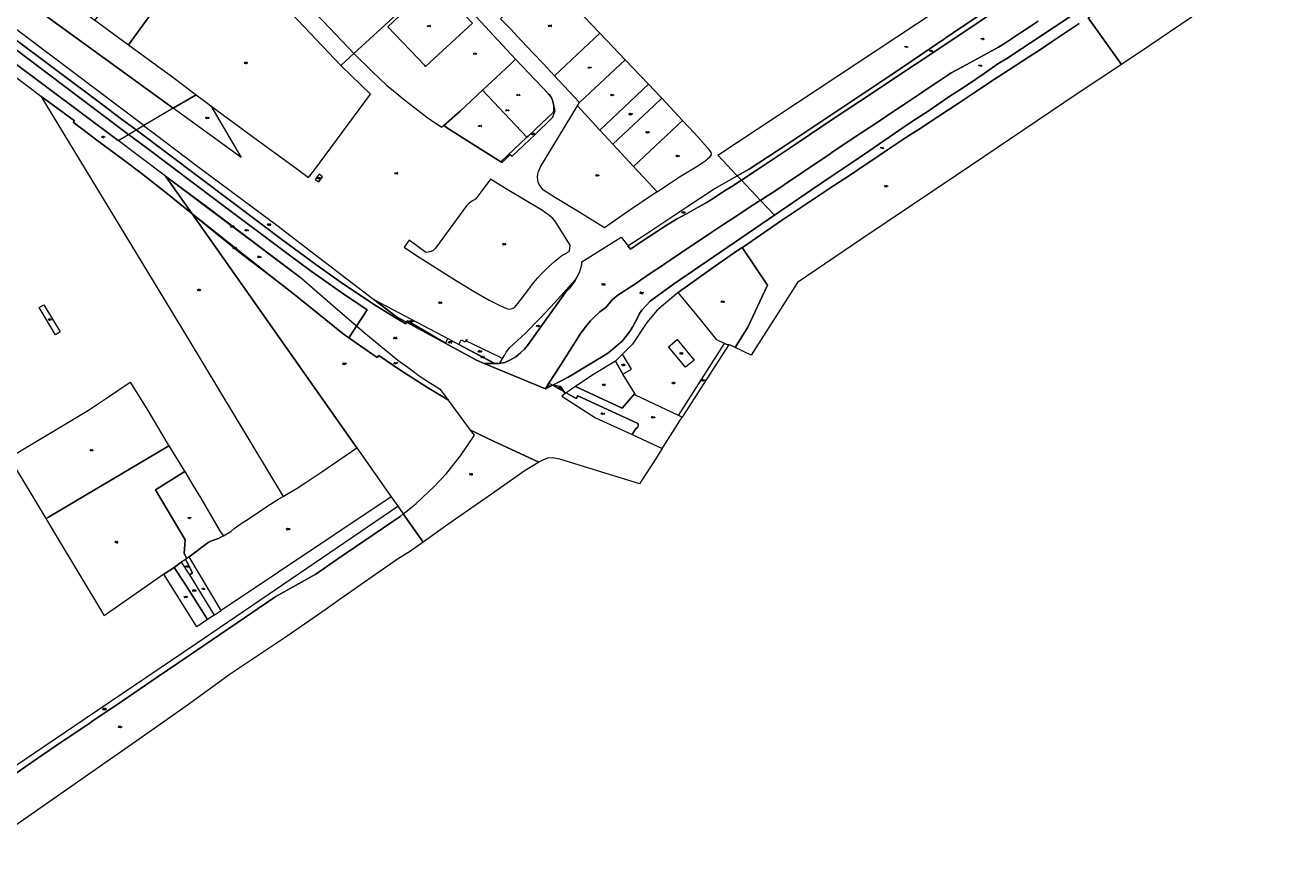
# Model space of a CAD drawing. Header units: metres. Extents: x 3 to 114181, y 112716 to 476231.
# Tile 7 of 90: x 113050 to 114181, y 473781 to 474525. Entities that reach past the tile are written whole.
import ezdxf
from ezdxf.enums import TextEntityAlignment as Align

# ---------------------------------------------------------------- set-up
doc = ezdxf.new("R2010")
doc.units = ezdxf.units.M
doc.header["$MEASUREMENT"] = 0
doc.layers.add('Kadasterperceelnummers', color=14, linetype='Continuous', lineweight=0)
doc.layers.add('Kadasterpercelen', color=14, linetype='Continuous', lineweight=13)
doc.styles.add('Style-STANDARD', font='STANDARD.shx')

msp = doc.modelspace()

# ---------------------------------------------------------------- linework, layer by layer
at = {"layer": 'Kadasterpercelen', "linetype": 'Continuous', "flags": 128}
for points in [[(112928.2, 474635.3), (112950.7, 474648.5), (112990.3, 474619.7), (113023.4, 474595.3), (113040.3, 474582.5), (113045.7, 474578.4), (113064.6, 474564.7), (113065.9, 474563.7), (113079.3, 474554), (113112.1, 474530), (113114, 474528.5), (113142.2, 474507.8), (113181.7, 474478.8), (113202.5, 474463.2), (113182, 474451.2), (112984.3, 474594.7), (112953.7, 474645), (112932.5, 474632.2)], [(112932.5, 474632.2), (112984.3, 474594.7), (113182, 474451.2), (113155.7, 474435.7), (113006.7, 474547.9), (112905.3, 474621.9), (112928.2, 474635.3)], [(114145.7, 474631.8), (114150.5, 474634.9), (114152.1, 474632.7), (114181.2, 474592.7), (114055.2, 474507.1), (114029.9, 474490.3), (114000.1, 474532), (114002.2, 474533.4), (114018.1, 474544.4), (114144.8, 474631.1)], [(112898.2, 474617.8), (112891.5, 474613.8), (112906.5, 474603.7), (112940.3, 474579.4), (112995.3, 474538.2), (113040, 474504.5), (113099.8, 474459.5), (113142.1, 474427.7), (113148.8, 474431.7), (113134.7, 474442.3), (113119.4, 474453.8), (112992.5, 474549), (112942.2, 474586.7), (112902.8, 474614.7)], [(113155.4, 474435.6), (113155.7, 474435.7), (113006.7, 474547.9), (112905.3, 474621.9), (112898.2, 474617.8), (112902.8, 474614.7), (112942.2, 474586.7), (112992.5, 474549), (113119.4, 474453.8), (113134.7, 474442.3), (113148.8, 474431.7)], [(113142.1, 474427.7), (113099.8, 474459.5), (113040, 474504.5), (112995.3, 474538.2), (112940.3, 474579.4), (112906.5, 474603.7), (112891.5, 474613.8), (112879.4, 474606.7), (112880.2, 474606), (112884.7, 474603.1), (112885.1, 474603.2), (112889.1, 474600.7), (112894.5, 474597.4), (112901.4, 474593.5), (112904.8, 474591.6), (112911.7, 474587.1), (112916.3, 474584.1), (112972.5, 474542.6), (113037.3, 474493.9), (113132.8, 474422.3)], [(113142.2, 474507.8), (113170.1, 474546.4), (113164.6, 474550.3), (113169, 474556.2), (113160.9, 474562.2), (113156.5, 474565), (113144.1, 474574.2), (113112.1, 474530), (113114, 474528.5)], [(113302.8, 474542.8), (113341, 474578.9), (113354.5, 474564.5), (113382, 474535.1), (113343.6, 474500), (113332.8, 474511.3), (113315.8, 474529.3), (113306.9, 474538.5)], [(113412.4, 474559.6), (113383.9, 474533.1), (113373.9, 474523.9), (113407, 474489.2), (113407.6, 474488.5), (113449.6, 474527.3), (113417.9, 474560.8), (113414.4, 474557.5)], [(113474.8, 474531.1), (113482.3, 474523.3), (113483.9, 474521.8), (113493.5, 474511.4), (113504.2, 474500), (113513.1, 474490.8), (113523, 474480.1), (113563.4, 474518.3), (113555.2, 474527), (113527, 474556.9), (113515.3, 474569.2)], [(113586.1, 474494.5), (113580.8, 474500), (113563.4, 474518.3), (113523, 474480.1), (113527.2, 474475.6), (113545.4, 474456.3)], [(113028.4, 474488.4), (113055.6, 474468.1), (113063.8, 474462), (113074.8, 474453.8), (113093.7, 474439.8), (113092.7, 474438.6), (113115, 474421.6), (113136.3, 474405.8), (113153.3, 474393), (113176.9, 474374.7), (113199, 474356.6), (113175.2, 474390.4), (113132.8, 474422.3), (113037.3, 474493.9), (113029.2, 474488.9)], [(113450.8, 474418.4), (113439.5, 474425.4), (113428.3, 474432.7), (113423.9, 474435.7), (113438.5, 474448.5), (113458.7, 474467.3), (113475, 474482.5), (113483.8, 474490.8), (113483.9, 474490.9), (113488.1, 474495.1), (113505.6, 474476.6), (113518, 474463.6), (113519.6, 474461.5), (113521.2, 474458.4), (113522.4, 474453.4), (113522.5, 474451.8), (113522.4, 474449.3), (113522.2, 474447.7), (113511.5, 474437.7), (113499.3, 474426.1), (113498.3, 474425.2), (113475, 474403.3)], [(113483.8, 474490.8), (113475, 474482.5), (113458.7, 474467.3), (113498.3, 474425.2), (113499.3, 474426.1), (113511.5, 474437.7), (113522.2, 474447.7), (113522.4, 474449.3), (113522.5, 474451.8), (113522.4, 474453.4), (113521.2, 474458.4), (113519.6, 474461.5), (113518, 474463.6), (113505.6, 474476.6), (113488.1, 474495.1), (113483.9, 474490.9)], [(113586.1, 474494.5), (113607, 474472.6), (113563.5, 474431.6), (113543.4, 474453.2), (113545.4, 474456.3)], [(113607, 474472.6), (113617.3, 474461.8), (113619, 474460), (113612.2, 474453.7), (113593.8, 474436.6), (113575.1, 474419), (113563.5, 474431.6)], [(113346.2, 474147.3), (113199, 474356.6), (113176.9, 474374.7), (113153.3, 474393), (113136.3, 474405.8), (113115, 474421.6), (113092.7, 474438.6), (113093.7, 474439.8), (113074.8, 474453.8), (113063.8, 474462), (113194.4, 474246.5), (113280.3, 474103.9), (113292.9, 474111.4), (113300.5, 474116.3), (113315, 474126)], [(113215.7, 474453.4), (113242.8, 474407.2), (113182, 474451.2), (113202.5, 474463.2), (113211.8, 474456.2)], [(113475, 474403.3), (113498.3, 474425.2), (113458.7, 474467.3), (113438.5, 474448.5), (113423.9, 474435.7), (113428.3, 474432.7), (113439.5, 474425.4), (113450.8, 474418.4)], [(113637.5, 474440.2), (113593.7, 474399), (113575.1, 474419), (113593.8, 474436.6), (113612.2, 474453.7), (113619, 474460)], [(113498.3, 474425.2), (113475, 474403.3), (113475, 474403.3), (113475.5, 474403), (113475.8, 474402.9), (113476.2, 474402.8), (113476.5, 474402.9), (113483.4, 474409.6), (113485, 474408.3), (113495.6, 474418.1), (113505.6, 474427.7), (113520.3, 474441.9), (113521.6, 474443.2), (113523.6, 474449), (113522.4, 474453.4), (113522.5, 474451.8), (113522.4, 474449.3), (113522.2, 474447.7), (113511.5, 474437.7), (113499.3, 474426.1)], [(113593.7, 474399), (113614.7, 474376.3), (113612.4, 474374.8), (113589.3, 474359.4), (113567.8, 474344.2), (113544, 474358.9), (113524, 474371), (113513.2, 474377.8), (113512.2, 474378.9), (113511.8, 474379.4), (113510.9, 474380.5), (113509.4, 474382.9), (113508.5, 474384.9), (113508, 474387), (113507.8, 474389.5), (113508.2, 474392.2), (113508.7, 474394.6), (113509.5, 474396.5), (113510.5, 474398.6), (113543.4, 474453.2), (113563.5, 474431.6), (113575.1, 474419)], [(113155.4, 474435.6), (113165.8, 474427.8), (113201.8, 474400.8), (113274.8, 474346.4), (113299.2, 474327.7), (113361.4, 474280.1), (113381.8, 474264.5), (113390.7, 474259.7), (113390, 474258.4), (113379.9, 474264.2), (113371.2, 474269.5), (113363.5, 474274.4), (113347.8, 474284.8), (113332.2, 474295.4), (113309.7, 474311.3), (113280.4, 474332.8), (113260.9, 474347.5), (113148.8, 474431.7)], [(113637.5, 474440.2), (113593.7, 474399), (113614.7, 474376.3), (113624.1, 474382.7), (113634.7, 474389.9), (113649.6, 474398.8), (113656.5, 474403.3), (113658.9, 474405), (113659.9, 474405.9), (113662.3, 474408), (113663.4, 474409.3), (113663.5, 474410.2), (113663.1, 474411.6), (113662, 474413.4), (113660.9, 474414.6), (113660.1, 474415.5), (113648.1, 474428.8)], [(113175.2, 474390.4), (113132.8, 474422.3), (113142.1, 474427.7), (113157.8, 474416), (113220.7, 474368.7), (113283.6, 474321.5), (113304.5, 474306.1), (113325.6, 474291.1), (113334.6, 474284.9), (113355.6, 474270.9), (113346, 474256.2), (113326.6, 474272.8), (113294.9, 474300.2), (113253.6, 474331.5), (113213.2, 474362), (113182.3, 474385.1)], [(113390.7, 474259.7), (113453.3, 474225.8), (113460.2, 474222.9), (113514.9, 474200.3), (113515.2, 474200.1), (113517.4, 474201.4), (113521.2, 474203.4), (113531.4, 474197.7), (113532.6, 474195.9), (113529.4, 474193.6), (113559.7, 474174.1), (113592.4, 474159.2), (113619.3, 474146.9), (113617.1, 474143.4), (113613.8, 474138.3), (113601.2, 474118.6), (113600.6, 474117.7), (113599.1, 474115.3), (113595.3, 474116.4), (113553.8, 474129.1), (113527.6, 474137.2), (113521, 474138.6), (113516.6, 474138.2), (113512.6, 474136.4), (113509.5, 474134.9), (113509.1, 474134.7), (113509, 474134.6), (113480.1, 474148), (113468.5, 474153.4), (113454.2, 474160.1), (113452.8, 474160.8), (113447.9, 474163.1), (113428.2, 474189.9), (113421.4, 474199.2), (113412.1, 474205), (113402.1, 474211.6), (113394.1, 474217.4), (113382.9, 474225.5), (113375.9, 474231.1), (113352.6, 474250.5), (113346, 474256.2), (113355.6, 474270.9), (113334.6, 474284.9), (113325.6, 474291.1), (113304.5, 474306.1), (113283.6, 474321.5), (113220.7, 474368.7), (113157.8, 474416), (113142.1, 474427.7), (113148.8, 474431.7), (113260.9, 474347.5), (113280.4, 474332.8), (113309.7, 474311.3), (113332.2, 474295.4), (113347.8, 474284.8), (113363.5, 474274.4), (113371.2, 474269.5), (113379.9, 474264.2), (113390, 474258.4)], [(113175.2, 474390.4), (113199, 474356.6), (113269.3, 474300.8), (113289.3, 474285.4), (113302.9, 474274.4), (113333.9, 474249.4), (113339.2, 474245.8), (113346, 474256.2), (113326.6, 474272.8), (113294.9, 474300.2)], [(113182.3, 474385.1), (113175.2, 474390.4), (113294.9, 474300.2), (113253.6, 474331.5), (113213.2, 474362)], [(113309, 474387.5), (113312.2, 474385.2), (113315.6, 474389.9), (113312.4, 474392.1)], [(113588.6, 474328), (113603.6, 474338), (113641.3, 474363), (113665.8, 474379.1), (113686.4, 474390.7), (113690.1, 474386.8), (113681.6, 474381.2), (113674.9, 474377.3), (113665.6, 474371), (113658.6, 474366.6), (113651.4, 474362.7), (113640.9, 474356.8), (113632, 474352), (113629.1, 474350.1), (113622.8, 474346.3), (113599.7, 474331.1), (113590.9, 474325.1)], [(113407.9, 474322.1), (113393, 474333.1), (113388.6, 474327), (113399.5, 474319.4), (113434.5, 474297.3), (113451.2, 474287.3), (113464.5, 474279.6), (113473.5, 474274.9), (113480, 474272.1), (113482.5, 474271.4), (113485.2, 474271.9), (113487.1, 474273), (113489.1, 474274.9), (113490.3, 474276.5), (113499.9, 474289.2), (113504, 474294.6), (113508.2, 474299.5), (113511.4, 474303), (113517.4, 474309.1), (113523.3, 474314.4), (113526.3, 474316.8), (113529.4, 474319.3), (113531.9, 474320.7), (113536.5, 474323.5), (113537, 474328.8), (113524.6, 474348.6), (113523.2, 474350.5), (113521.5, 474352.4), (113520, 474353.8), (113517.7, 474355.7), (113514.8, 474357.7), (113512.2, 474359.6), (113497.5, 474368.2), (113479.2, 474379.4), (113465.6, 474387.6), (113457.1, 474376.1), (113453.4, 474371.2), (113452.2, 474369.9), (113450.2, 474368.5), (113448.8, 474367.6), (113446.8, 474366.3), (113445.7, 474365.3), (113444.4, 474363.9), (113416.6, 474326), (113415.4, 474324.8), (113414.4, 474324), (113412.5, 474323), (113409.9, 474322.3)], [(113460.2, 474222.9), (113469.4, 474222.9), (113469.5, 474222.9), (113473.1, 474222.8), (113473.3, 474222.7), (113473.8, 474222.7), (113473.9, 474222.7), (113478.7, 474223.7), (113483.1, 474225.7), (113488.3, 474228.8), (113493, 474232.7), (113496.1, 474235.7), (113498.5, 474238.5), (113498.8, 474238.9), (113533.9, 474288), (113536, 474289.9), (113538.5, 474292.9), (113541.5, 474297.1), (113542.1, 474298.1), (113543.5, 474300.7), (113545.5, 474305), (113547.3, 474311.2), (113547.4, 474312.3), (113547.5, 474313.6), (113582.5, 474335.7), (113588.1, 474328.7), (113588.6, 474328), (113590.9, 474325.1), (113599.7, 474331.1), (113622.8, 474346.3), (113629.1, 474350.1), (113632, 474352), (113640.9, 474356.8), (113651.4, 474362.7), (113658.6, 474366.6), (113665.6, 474371), (113674.9, 474377.3), (113681.6, 474381.2), (113690.1, 474386.8), (113707.2, 474368.7), (113705.5, 474367.7), (113698, 474362.8), (113685, 474354.4), (113674.5, 474347.5), (113663.6, 474340.2), (113635.5, 474321.4), (113626.3, 474315.1), (113622, 474312.3), (113618.6, 474310), (113609.5, 474303.9), (113600, 474297.5), (113595.3, 474294), (113588.3, 474289.7), (113585.5, 474287.8), (113585.1, 474287.5), (113578.5, 474282.9), (113574.1, 474279.6), (113569.2, 474273.3), (113567.6, 474272.1), (113563.6, 474269), (113558.5, 474264.2), (113555.2, 474260.9), (113551, 474256), (113545.9, 474249.1), (113527.3, 474219.9), (113518, 474205.1), (113514.9, 474200.3)], [(113518, 474205.1), (113527.3, 474219.9), (113545.9, 474249.1), (113551, 474256), (113555.2, 474260.9), (113558.5, 474264.2), (113563.6, 474269), (113567.6, 474272.1), (113569.2, 474273.3), (113574.1, 474279.6), (113578.5, 474282.9), (113585.1, 474287.5), (113585.5, 474287.8), (113588.3, 474289.7), (113595.3, 474294), (113600, 474297.5), (113609.5, 474303.9), (113618.6, 474310), (113622, 474312.3), (113626.3, 474315.1), (113635.5, 474321.4), (113663.6, 474340.2), (113674.5, 474347.5), (113685, 474354.4), (113698, 474362.8), (113705.5, 474367.7), (113707.2, 474368.7), (113719.7, 474355.6), (113629.4, 474293.8), (113608.4, 474278.5), (113601, 474270.4), (113599.1, 474267.5), (113597.4, 474264.4), (113595.2, 474259.9), (113592.8, 474255.3), (113590, 474251), (113587.1, 474247.3), (113584.8, 474244.4), (113583.1, 474242.6), (113581.7, 474241.2), (113571.2, 474232.5), (113553.2, 474221.3), (113538.7, 474212.7), (113535.1, 474210.5), (113521.5, 474203.5), (113521.2, 474203.4)], [(113269.3, 474300.8), (113199, 474356.6), (113243.5, 474320.7)], [(113243.5, 474320.7), (113199, 474356.6), (113346.2, 474147.3), (113377, 474103.5), (113383, 474095.1), (113387.7, 474088.3), (113391.1, 474091), (113399.2, 474097.7), (113415.3, 474112.7), (113426.4, 474124.5), (113439, 474140.3), (113451.3, 474158.6), (113447.9, 474163.1), (113428.2, 474189.9), (113409.3, 474201.4), (113385.7, 474216.6), (113365.9, 474229.9), (113364.5, 474228.1), (113339.2, 474245.8), (113333.9, 474249.4), (113302.9, 474274.4), (113289.3, 474285.4), (113269.3, 474300.8)], [(113690.9, 474326.7), (113713.5, 474292.9), (113695.9, 474255.2), (113684.5, 474237.1), (113678.9, 474239.7), (113678.5, 474239.1), (113675, 474240.8), (113668.2, 474244.1), (113653.5, 474262.1), (113633.5, 474286.3), (113666.8, 474310.3), (113686.5, 474323.8)], [(113473.9, 474222.7), (113476.1, 474226.9), (113476.4, 474227.1), (113476.4, 474227.3), (113478.2, 474230), (113479.9, 474233), (113483.1, 474237.1), (113497.1, 474250.1), (113510.6, 474263.7), (113523.4, 474277.5), (113538.9, 474294.6), (113542.1, 474298.1), (113541.5, 474297.1), (113538.5, 474292.9), (113536, 474289.9), (113533.9, 474288), (113498.8, 474238.9), (113498.5, 474238.5), (113496.1, 474235.7), (113493, 474232.7), (113488.3, 474228.8), (113483.1, 474225.7), (113478.7, 474223.7)], [(113361.4, 474280.1), (113427.6, 474245.1), (113425.5, 474241.1), (113391.5, 474261), (113390.7, 474259.7), (113381.8, 474264.5)], [(113062.3, 474272.9), (113066.4, 474275.4), (113080.9, 474251), (113076.8, 474248.6)], [(113346, 474256.2), (113339.2, 474245.8), (113364.5, 474228.1), (113365.9, 474229.9), (113385.7, 474216.6), (113409.3, 474201.4), (113428.2, 474189.9), (113421.4, 474199.2), (113412.1, 474205), (113402.1, 474211.6), (113394.1, 474217.4), (113382.9, 474225.5), (113375.9, 474231.1), (113352.6, 474250.5)], [(113391.5, 474261), (113425.5, 474241.1), (113427.6, 474245.1), (113437.4, 474239.9), (113469.4, 474222.9), (113460.2, 474222.9), (113453.3, 474225.8), (113390.7, 474259.7)], [(113439.6, 474243.9), (113442.7, 474242.3), (113442.9, 474242.7), (113443.4, 474242.4), (113444.5, 474244.6), (113444.8, 474244.4), (113444, 474243), (113473.3, 474229), (113476.4, 474227.3), (113476.4, 474227.1), (113476.1, 474226.9), (113473.9, 474222.7), (113473.8, 474222.7), (113473.3, 474222.7), (113473.1, 474222.8), (113469.5, 474222.9), (113437.4, 474239.9)], [(113625, 474237.7), (113626.6, 474239.1), (113632.7, 474244.3), (113647.8, 474225.9), (113640.1, 474219.5)], [(113437.4, 474239.9), (113469.5, 474222.9), (113469.4, 474222.9)], [(113583.7, 474231.2), (113577.4, 474224.9), (113584.1, 474213.2), (113591.7, 474217.9), (113588.3, 474223.6)], [(113637, 474174.7), (113633.8, 474176.2), (113675, 474240.8), (113678.5, 474239.1)], [(113577.4, 474224.9), (113557.2, 474212.7), (113541.7, 474202.3), (113583.4, 474182.8), (113594.7, 474195.9), (113584.1, 474213.2)], [(113177.6, 474150.2), (113178.2, 474149.2), (113176.7, 474148.4), (113070.4, 474085.5), (113068.3, 474084.2), (113035.8, 474138.7), (113106.3, 474181.1), (113124.1, 474193), (113143.5, 474206.1), (113159.3, 474180.8)], [(113514.9, 474200.3), (113518, 474205.1), (113521.2, 474203.4), (113517.4, 474201.4), (113515.2, 474200.1)], [(113521.5, 474203.5), (113528.3, 474202.3), (113531.4, 474197.7), (113521.2, 474203.4)], [(113532.6, 474195.9), (113529.4, 474193.6), (113559.7, 474174.1), (113592.4, 474159.2), (113595.3, 474164), (113595.9, 474165), (113596, 474165), (113596.1, 474165), (113596.3, 474165), (113596.4, 474165), (113596.5, 474165), (113596.6, 474165.1), (113596.7, 474165.1), (113596.8, 474165.2), (113596.9, 474165.2), (113597, 474165.3), (113597.1, 474165.4), (113597.1, 474165.5), (113597.2, 474165.6), (113597.3, 474165.7), (113597.3, 474165.8), (113597.3, 474165.9), (113597.3, 474166), (113597.9, 474167.2), (113597.9, 474167.3), (113597.9, 474167.4), (113597.9, 474167.6), (113598, 474167.7), (113598, 474167.8), (113597.9, 474168), (113597.9, 474168.1), (113597.9, 474168.3), (113597.9, 474168.4), (113597.8, 474168.5), (113597.8, 474168.6), (113597.7, 474168.8), (113597.6, 474168.9), (113597.5, 474169), (113597.5, 474169.1), (113597.4, 474169.2), (113597.3, 474169.3), (113597.2, 474169.4), (113597, 474169.5), (113596.9, 474169.5), (113596.8, 474169.6), (113543.7, 474194), (113542.3, 474191.6), (113533.5, 474196.6)], [(113533.5, 474196.6), (113542.3, 474191.6), (113543.7, 474194), (113596.8, 474169.6), (113596.9, 474169.5), (113597, 474169.5), (113597.2, 474169.4), (113597.3, 474169.3), (113597.4, 474169.2), (113597.5, 474169.1), (113597.5, 474169), (113597.6, 474168.9), (113597.7, 474168.8), (113597.8, 474168.6), (113597.8, 474168.5), (113597.9, 474168.4), (113597.9, 474168.3), (113597.9, 474168.1), (113597.9, 474168), (113598, 474167.8), (113598, 474167.7), (113597.9, 474167.6), (113597.9, 474167.4), (113597.9, 474167.3), (113597.9, 474167.2), (113597.3, 474166), (113597.3, 474165.9), (113597.3, 474165.8), (113597.3, 474165.7), (113597.2, 474165.6), (113597.1, 474165.5), (113597.1, 474165.4), (113597, 474165.3), (113596.9, 474165.2), (113596.8, 474165.2), (113596.7, 474165.1), (113596.6, 474165.1), (113596.5, 474165), (113596.4, 474165), (113596.3, 474165), (113596.1, 474165), (113596, 474165), (113595.9, 474165), (113595.3, 474164), (113592.4, 474159.2), (113619.3, 474146.9), (113620.3, 474148.6), (113637, 474174.7), (113633.8, 474176.2), (113595.5, 474194.5), (113594.7, 474195.9), (113583.4, 474182.8), (113541.7, 474202.3), (113540, 474201.2), (113536.9, 474199.1)], [(113452.8, 474160.8), (113454.2, 474160.1), (113468.5, 474153.4), (113480.1, 474148), (113509, 474134.6), (113504.3, 474131.6), (113496.8, 474127), (113483.6, 474118), (113463.6, 474104), (113427.7, 474078.7), (113409.7, 474066.1), (113405.4, 474063.1), (113387.7, 474088.3), (113391.1, 474091), (113399.2, 474097.7), (113415.3, 474112.7), (113426.4, 474124.5), (113439, 474140.3), (113451.3, 474158.6), (113447.9, 474163.1)], [(113192, 474126.5), (113192.3, 474126.1), (113166.1, 474109.7), (113192.8, 474065.2), (113191.7, 474052.8), (113194.2, 474048.5), (113193, 474047.6), (113192.1, 474047), (113189.3, 474045.1), (113182.8, 474040.5), (113173.8, 474034.3), (113120.4, 473997.2), (113120.4, 473997.2), (113119, 473999.8), (113077.6, 474068.7), (113069.3, 474082.6), (113068.3, 474084.2), (113070.4, 474085.5), (113176.7, 474148.4), (113178.2, 474149.2)], [(113377, 474103.5), (113225, 474002), (113196.2, 474049.9), (113212, 474062), (113213.8, 474063.1), (113215.7, 474064), (113219, 474065.2), (113222.5, 474066.4), (113226.8, 474068.6), (113226.9, 474068.7), (113233.5, 474072.5), (113236.5, 474075.4), (113242.9, 474079.6), (113250, 474084.1), (113265.9, 474094.8), (113276.6, 474101.7), (113280.3, 474103.9), (113292.9, 474111.4), (113300.5, 474116.3), (113315, 474126), (113346.2, 474147.3)], [(113192.3, 474126.1), (113199.6, 474114.1), (113206.7, 474102.5), (113224.1, 474072.5), (113226.9, 474068.7), (113226.8, 474068.6), (113222.5, 474066.4), (113219, 474065.2), (113215.7, 474064), (113213.8, 474063.1), (113212, 474062), (113196.2, 474049.9), (113194.4, 474048.6), (113194.2, 474048.5), (113191.7, 474052.8), (113192.8, 474065.2), (113166.1, 474109.7)], [(113193, 474047.6), (113194.1, 474045.6), (113199.4, 474035.7), (113196.8, 474033.9), (113196.5, 474033.7), (113218.8, 473997.9), (113225, 474002), (113196.2, 474049.9), (113194.4, 474048.6), (113194.2, 474048.5)], [(113173.8, 474034.3), (113182.8, 474040.5), (113192.8, 474025.6), (113212.8, 473993.9), (113203.1, 473987.4)], [(113218.8, 473997.9), (113212.8, 473993.9), (113192.8, 474025.6), (113182.8, 474040.5), (113189.3, 474045.1), (113196.5, 474033.7), (113196.5, 474033.7)], [(113189.3, 474045.1), (113196.5, 474033.7), (113196.5, 474033.7), (113196.8, 474033.9), (113199.4, 474035.7), (113194.1, 474045.6), (113193, 474047.6), (113192.1, 474047)]]:
    msp.add_lwpolyline(points, close=True, dxfattribs=at)
for points in [[(113927.5, 474550.8), (113886.8, 474523.7), (113851.3, 474499.6), (113822.7, 474480.2), (113790.5, 474458.5), (113729.8, 474418), (113697, 474396.5), (113686.4, 474390.7), (113685.8, 474391.3), (113668.9, 474409.2), (113989, 474621)], [(113170.1, 474546.4), (113142.2, 474507.8), (113181.7, 474478.8), (113202.5, 474463.2), (113211.8, 474456.2), (113215.7, 474453.4), (113257.5, 474422.6), (113292.4, 474397.1), (113303.1, 474389.1), (113307.7, 474395), (113358.5, 474463.8), (113332.6, 474488.6), (113331.9, 474489.3), (113244.1, 474582.2)], [(113315.8, 474529.3), (113332.8, 474511.3), (113343.6, 474500), (113331.9, 474489.3), (113244.1, 474582.2)], [(113992.2, 474527), (113979.6, 474518.6), (113974.3, 474515), (113967.9, 474510.8), (113956.6, 474503.1), (113946.8, 474496.8), (113928.8, 474485.3), (113915.4, 474476.4), (113899.2, 474465.5), (113883.9, 474455.4), (113858.1, 474438.3), (113853.1, 474435), (113837.8, 474425.2), (113820.7, 474413.8), (113805.7, 474403.8), (113801.7, 474401.1), (113786.6, 474391.1), (113773.4, 474382.3), (113755.4, 474370.5), (113725.8, 474350.7), (113691.9, 474327.3), (113690.9, 474326.7), (113686.5, 474323.8), (113666.8, 474310.3), (113633.5, 474286.3), (113614.8, 474270.4), (113605.6, 474259.5), (113592.6, 474240.1), (113583.7, 474231.2), (113577.4, 474224.9), (113557.2, 474212.7), (113541.7, 474202.3), (113540, 474201.2), (113536.9, 474199.1), (113533.5, 474196.6), (113532.6, 474195.9), (113531.4, 474197.7), (113528.3, 474202.3), (113521.5, 474203.5), (113535.1, 474210.5), (113538.7, 474212.7), (113553.2, 474221.3), (113571.2, 474232.5), (113581.7, 474241.2), (113583.1, 474242.6), (113584.8, 474244.4), (113587.1, 474247.3), (113590, 474251), (113592.8, 474255.3), (113595.2, 474259.9), (113597.4, 474264.4), (113599.1, 474267.5), (113601, 474270.4), (113608.4, 474278.5), (113629.4, 474293.8), (113719.7, 474355.6), (113752.7, 474378.1), (113770.4, 474390), (113787.3, 474401.5), (113803.9, 474412.8), (113831, 474431.1), (113841.3, 474438.3), (113858.1, 474449.2), (113874.6, 474460.7), (113890.4, 474470.9), (113907.3, 474482.3), (113919.5, 474490.7), (113927.4, 474495.7), (114052.5, 474578.8)], [(114052.5, 474578.8), (113927.4, 474495.7), (113919.5, 474490.7), (113907.3, 474482.3), (113890.4, 474470.9), (113874.6, 474460.7), (113858.1, 474449.2), (113841.3, 474438.3), (113831, 474431.1), (113803.9, 474412.8), (113787.3, 474401.5), (113770.4, 474390), (113752.7, 474378.1), (113719.7, 474355.6), (113707.2, 474368.7), (113712, 474371.8), (113717.6, 474375.5), (113726.1, 474381.2), (113733.4, 474386.1), (113733.9, 474386.4), (113744, 474393.2), (113758.8, 474403.2), (113768.2, 474409.5), (113771, 474411.4), (113790.8, 474424.8), (113811.5, 474438.5), (113825.5, 474447.8), (113834.9, 474454.1), (113849.4, 474463.8), (113855.3, 474467.8), (113864, 474473.5), (113874.8, 474480.8), (113877.6, 474482.7), (113887.8, 474488.2), (113904.1, 474497.1), (113919.9, 474505.7), (113924.3, 474508.5), (113940.5, 474519.1), (113947.5, 474523.6), (113955.5, 474528.9)], [(113382, 474535.1), (113343.6, 474500), (113359.8, 474483.9), (113372.8, 474471.8), (113378.9, 474466.8), (113382.1, 474464.2), (113383.9, 474462.8), (113387.7, 474459.5), (113388.8, 474458.7), (113392.8, 474455.6), (113408.7, 474443.1), (113417.5, 474437.3), (113422.1, 474434.1), (113423.8, 474435.6), (113423.9, 474435.7), (113438.5, 474448.5), (113458.7, 474467.3), (113475, 474482.5), (113483.8, 474490.8), (113483.9, 474490.9), (113488.1, 474495.1), (113422.8, 474565.5)], [(113957.6, 474565.9), (113895.2, 474523.2), (113795.6, 474457.2), (113771.3, 474441), (113740.7, 474420.4), (113707.8, 474398.3), (113690.1, 474386.8), (113686.4, 474390.7), (113697, 474396.5), (113729.8, 474418), (113790.5, 474458.5), (113822.7, 474480.2), (113851.3, 474499.6), (113886.8, 474523.7), (113927.5, 474550.8)], [(113955.5, 474528.9), (113947.5, 474523.6), (113940.5, 474519.1), (113924.3, 474508.5), (113919.9, 474505.7), (113904.1, 474497.1), (113887.8, 474488.2), (113877.6, 474482.7), (113874.8, 474480.8), (113864, 474473.5), (113855.3, 474467.8), (113849.4, 474463.8), (113834.9, 474454.1), (113825.5, 474447.8), (113811.5, 474438.5), (113790.8, 474424.8), (113771, 474411.4), (113768.2, 474409.5), (113758.8, 474403.2), (113744, 474393.2), (113733.9, 474386.4), (113733.4, 474386.1), (113726.1, 474381.2), (113717.6, 474375.5), (113712, 474371.8), (113707.2, 474368.7), (113690.1, 474386.8), (113707.8, 474398.3), (113740.7, 474420.4), (113771.3, 474441), (113795.6, 474457.2), (113895.2, 474523.2), (113957.6, 474565.9)], [(113449.6, 474527.3), (113407.6, 474488.5), (113407, 474489.2), (113373.9, 474523.9), (113383.9, 474533.1)], [(114000.1, 474532), (114029.9, 474490.3), (113990.4, 474464.1), (113882.1, 474391), (113798.8, 474334.9), (113740.1, 474295.3), (113698.8, 474230.4), (113684.5, 474237.1), (113695.9, 474255.2), (113713.5, 474292.9), (113690.9, 474326.7), (113691.9, 474327.3), (113725.8, 474350.7), (113755.4, 474370.5), (113773.4, 474382.3), (113786.6, 474391.1), (113801.7, 474401.1), (113805.7, 474403.8), (113820.7, 474413.8), (113837.8, 474425.2), (113853.1, 474435), (113858.1, 474438.3), (113883.9, 474455.4), (113899.2, 474465.5), (113915.4, 474476.4), (113928.8, 474485.3), (113946.8, 474496.8), (113956.6, 474503.1), (113967.9, 474510.8), (113974.3, 474515), (113979.6, 474518.6), (113992.2, 474527)], [(113021.7, 473850.1), (113067.2, 473881), (113103.2, 473905.3), (113202.5, 473972.5), (113295.1, 474035.2), (113383, 474095.1), (113387.7, 474088.3), (113385, 474086), (113369.1, 474075.3), (113329.1, 474048.1), (113309.6, 474034.5), (113273.8, 474014.6), (113257.1, 474003.2), (113246.6, 473996), (113223.5, 473980.2), (113196.2, 473961.8), (113167.8, 473942.4), (113136.3, 473921), (113109.4, 473902.6), (113107.5, 473901.2), (113081.9, 473884.1), (113055.4, 473865.9), (113039.4, 473855)], [(113039.4, 473855), (113055.4, 473865.9), (113081.9, 473884.1), (113107.5, 473901.2), (113109.4, 473902.6), (113136.3, 473921), (113167.8, 473942.4), (113196.2, 473961.8), (113223.5, 473980.2), (113246.6, 473996), (113257.1, 474003.2), (113273.8, 474014.6), (113309.6, 474034.5), (113329.1, 474048.1), (113369.1, 474075.3), (113385, 474086), (113387.7, 474088.3), (113405.4, 474063.1), (113393.4, 474054.5), (113385, 474049.3), (113379.9, 474046.1), (113379.5, 474045.9), (113350.1, 474025.2), (113331.2, 474012), (113329.1, 474010.5), (113318.9, 474003.2), (113284, 473979.1), (113233, 473944.9), (113195.7, 473917.8), (113148.6, 473884.8), (112999.7, 473780.9)]]:
    msp.add_lwpolyline(points, dxfattribs=at)

# ---------------------------------------------------------------- texts
at = {"layer": 'Kadasterperceelnummers', "linetype": 'Continuous', "lineweight": 0, "style": 'Style-STANDARD'}
for s, p in [('4470', (113410.7, 474524.6)), ('4316', (113518.9, 474524.8)), ('7725', (113905.5, 474513)), ('7731', (113837.5, 474505.8)), ('7730', (113859.5, 474502.3)), ('4328', (113246.9, 474491.7)), ('4471', (113451.6, 474499.8)), ('4317', (113554.3, 474487.3)), ('7732', (113903.4, 474489.2)), ('4318', (113490.4, 474462.9)), ('4041', (113574.5, 474463)), ('4519', (113480.6, 474449.2)), ('5637', (113591.1, 474445.8)), ('4049', (113212.4, 474442.5)), ('3910', (113456.4, 474435.3)), ('4801', (113119.3, 474425.3)), ('5280', (113503.7, 474428.1)), ('5638', (113606.1, 474429.5)), ('7734', (113815.7, 474415.6)), ('5639', (113633, 474408.3)), ('4329', (113312.2, 474388.6)), ('4330', (113381.5, 474392.9)), ('4043', (113561.2, 474391.1)), ('5981', (113819.4, 474381.2)), ('7729', (113638.1, 474357.9)), ('8015', (113235, 474345.3)), ('8020', (113267.8, 474347)), ('8018', (113247.8, 474342)), ('8016', (113237.1, 474326.1)), ('4048', (113477.8, 474329.5)), ('8014', (113259.1, 474318.1)), ('4802', (113205, 474288.5)), ('5509', (113566.7, 474293.5)), ('8040', (113420.9, 474277.2)), ('8022', (113600.9, 474286)), ('5924', (113673.4, 474278.2)), ('7057', (113071.6, 474262)), ('8031', (113395, 474260.6)), ('7728', (113508, 474256.4)), ('8036', (113380.7, 474245.5)), ('8032', (113429.7, 474241.9)), ('8039', (113456.3, 474233.6)), ('4062', (113636.3, 474231.9)), ('5507', (113335.1, 474222.5)), ('8017', (113381, 474223.1)), ('8038', (113458.7, 474228.6)), ('1204', (113584.4, 474221.6)), ('4061', (113655.9, 474207.8)), ('8021', (113517.9, 474202.6)), ('8037', (113527.8, 474200.6)), ('4426', (113566.9, 474203.8)), ('4063', (113629.3, 474205.4)), ('8012', (113566.1, 474177.9)), ('8013', (113611.2, 474174.6)), ('7018', (113108.8, 474145.2)), ('5506', (113448.3, 474123.7)), ('7527', (113196.5, 474084.6)), ('2899', (113284.8, 474074.7)), ('7526', (113131.2, 474063.1)), ('7183', (113194.2, 474041.1)), ('2898', (113200.8, 474019.8)), ('7184', (113208.8, 474021.2)), ('2897', (113193.3, 474014)), ('5505', (113120.6, 473913.7)), ('5504', (113134.6, 473897.8))]:
    msp.add_text(s, height=1, dxfattribs=at).set_placement(p, align=Align.MIDDLE_CENTER)

doc.saveas('drawing.dxf')
